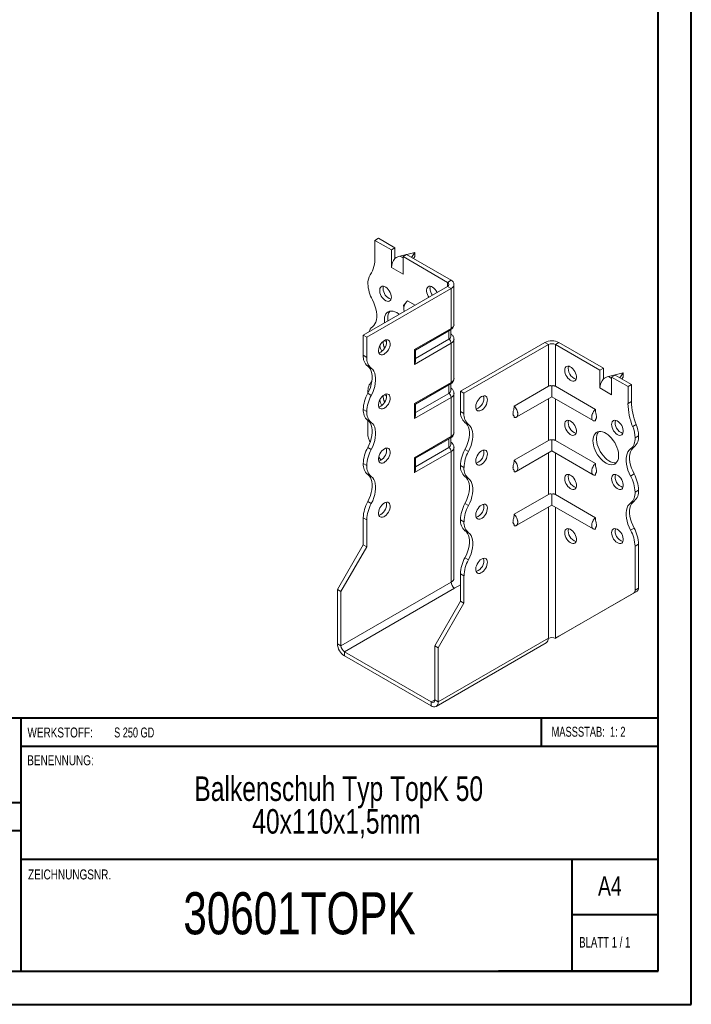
# Model space of a CAD drawing. Header units: millimetres. Extents: x 0 to 210, y 0 to 297.
# Tile 2 of 3: x 109 to 210, y 0 to 149. Entities that reach past the tile are written whole.
import ezdxf

# ---------------------------------------------------------------- set-up
doc = ezdxf.new("R2010")
doc.units = ezdxf.units.MM
doc.styles.add('SLDTEXTSTYLE0', font='TXT', dxfattribs={"width": 0.75})
doc.styles.add('SLDTEXTSTYLE1', font='TXT', dxfattribs={"width": 0.681818})
doc.styles.add('SLDTEXTSTYLE2', font='TXT', dxfattribs={"width": 0.7})
doc.styles.add('SLDTEXTSTYLE3', font='TXT', dxfattribs={"width": 0.6875})

# ---------------------------------------------------------------- blocks, each defined once
blk = doc.blocks.new('SW_NOTE_1')
at = {"color": 0, "linetype": 'Continuous', "lineweight": 0, "char_height": 3.7042, "attachment_point": 2, "style": 'SLDTEXTSTYLE0'}
for s, insert in [('Balkenschuh Typ TopK 50', (29.46, 4.77)), ('40x110x1,5mm', (29.11, -0.16))]:
    blk.add_mtext(s, dxfattribs=dict(at, insert=insert))

msp = doc.modelspace()

# ---------------------------------------------------------------- linework, layer by layer
at = {"color": 7, "linetype": 'Continuous', "lineweight": 40}
for p, q in [((210.08, 0.21), (210.08, 297.21)), ((205.08, 5.21), (205.08, 292.21)), ((205.08, 43.37), (10.11, 43.37)), ((108.91, 43.37), (108.91, 5.12)), ((187.47, 39.12), (187.47, 43.37)), ((205.08, 39.12), (108.91, 39.12)), ((108.91, 30.62), (10.11, 30.62)), ((108.91, 26.37), (10.11, 26.37)), ((108.91, 22.12), (205.08, 22.12)), ((192.08, 5.21), (192.08, 22.21)), ((205.08, 13.71), (192.08, 13.71)), ((10.08, 5.21), (205.08, 5.21)), ((205.08, 5.21), (180.99, 5.21)), ((0.08, 0.21), (210.08, 0.21))]:
    msp.add_line(p, q, dxfattribs=at)
at = {"color": 7, "linetype": 'Continuous', "lineweight": 15}
for p, q in [((162.34, 115.43), (162.87, 115.74)), ((162.34, 115.43), (162.34, 112.87)), ((164.82, 114), (162.34, 115.43)), ((165.35, 114.31), (162.87, 115.74)), ((165.35, 114.31), (164.82, 114)), ((164.82, 111.35), (164.82, 114)), ((165.35, 112.71), (165.35, 114.31)), ((168.35, 113.59), (166.1, 113.06)), ((166.1, 113.06), (166.59, 112.78)), ((166.59, 112.98), (167.12, 113.29)), ((166.59, 110.33), (166.59, 112.98)), ((173.3, 109.1), (166.59, 112.98)), ((173.83, 109.41), (167.12, 113.29)), ((167.84, 112.87), (168.35, 113.59)), ((168.35, 112.98), (168.15, 112.69)), ((168.35, 113.59), (168.35, 112.98)), ((164.82, 111.35), (166.59, 110.33)), ((160.58, 101.14), (173.3, 108.49)), ((173.3, 109.1), (173.83, 109.41)), ((173.3, 109.1), (173.3, 108.49)), ((173.3, 108.49), (173.83, 108.18)), ((174.27, 102.77), (174.27, 108.8)), ((161.11, 100.84), (173.83, 108.18)), ((173.83, 102.16), (173.83, 108.18)), ((168.39, 105.66), (167.26, 106.31)), ((161.11, 100.84), (160.58, 101.14)), ((160.58, 98.1), (160.58, 101.14)), ((168.31, 98.97), (173.83, 102.16)), ((168.45, 98.89), (173.73, 101.93)), ((173.48, 100.53), (173.48, 101.79)), ((173.77, 100.94), (173.77, 101.96)), ((161.11, 97.79), (161.11, 100.84)), ((173.83, 99.92), (168.31, 96.73)), ((173.48, 100.53), (168.45, 97.63)), ((173.83, 94), (173.83, 99.92)), ((174.27, 94.61), (174.27, 100.53)), ((175.25, 92.67), (187.98, 100.02)), ((175.78, 92.37), (188.51, 99.71)), ((188.51, 99.71), (187.98, 100.02)), ((188.51, 99.71), (188.51, 93.43)), ((189.57, 99.71), (190.1, 100.02)), ((189.57, 93.43), (189.57, 99.71)), ((189.57, 99.71), (196.29, 95.84)), ((190.1, 100.02), (196.82, 96.14)), ((160.58, 98.1), (161.11, 97.79)), ((168.31, 96.73), (168.31, 98.97)), ((168.45, 97.22), (168.45, 98.89)), ((161.78, 96.14), (161.25, 96.45)), ((196.82, 96.14), (196.29, 95.84)), ((196.29, 93.18), (196.29, 95.84)), ((196.82, 94.55), (196.82, 96.14)), ((199.82, 95.43), (197.57, 94.89)), ((198.05, 94.81), (198.58, 95.12)), ((198.58, 95.12), (201.06, 93.69)), ((199.31, 94.7), (199.82, 95.43)), ((199.82, 95.43), (199.82, 94.81)), ((168.31, 90.81), (173.83, 94)), ((168.45, 90.72), (173.73, 93.77)), ((173.48, 92.36), (173.48, 93.62)), ((173.77, 92.77), (173.77, 93.8)), ((197.57, 94.89), (198.05, 94.61)), ((198.05, 92.16), (198.05, 94.81)), ((198.05, 94.81), (200.53, 93.39)), ((199.82, 94.81), (199.61, 94.53)), ((200.53, 93.39), (201.06, 93.69)), ((201.06, 93.69), (201.06, 91.13)), ((161.25, 92.37), (161.78, 92.06)), ((161.28, 92.57), (161.28, 92.43)), ((173.48, 92.36), (168.45, 89.46)), ((174.27, 86.44), (174.27, 92.36)), ((175.25, 92.67), (175.78, 92.37)), ((175.25, 89.63), (175.25, 92.67)), ((175.78, 89.32), (175.78, 92.37)), ((188.51, 93.43), (183.33, 90.45)), ((189.04, 91.85), (189.04, 93.49)), ((189.57, 93.43), (195.61, 89.94)), ((196.29, 93.18), (198.05, 92.16)), ((200.53, 93.39), (200.53, 90.82)), ((173.83, 91.75), (168.31, 88.56)), ((168.31, 88.56), (168.31, 90.81)), ((168.45, 89.05), (168.45, 90.72)), ((173.83, 85.83), (173.83, 91.75)), ((183.67, 88.75), (189.04, 91.85)), ((188.51, 91.54), (188.51, 85.27)), ((189.04, 91.85), (195.28, 88.25)), ((189.57, 85.27), (189.57, 91.54)), ((200.53, 90.82), (201.06, 91.13)), ((161.11, 89.63), (160.58, 89.93)), ((160.58, 89.93), (161.11, 89.63)), ((160.58, 89.93), (160.58, 89.93)), ((161.11, 89.63), (161.11, 89.63)), ((175.25, 89.63), (175.78, 89.32)), ((161.78, 87.98), (161.25, 88.28)), ((161.28, 88.26), (161.28, 85.96)), ((176.45, 87.67), (175.92, 87.98)), ((183.33, 88.94), (183.33, 88.72)), ((195.61, 88.43), (195.61, 88.21)), ((201.23, 87.36), (201.77, 87.67)), ((161.62, 85.04), (161.49, 85.27)), ((168.31, 82.64), (173.83, 85.83)), ((168.45, 82.56), (173.73, 85.6)), ((173.48, 84.2), (173.48, 85.46)), ((173.77, 84.61), (173.77, 85.63)), ((188.51, 85.27), (183.33, 82.28)), ((189.04, 83.68), (189.04, 85.32)), ((189.57, 85.27), (195.61, 81.78)), ((201.59, 85.63), (202.12, 85.94)), ((161.25, 84.2), (161.78, 83.89)), ((173.83, 83.59), (168.31, 80.4)), ((173.48, 84.2), (168.45, 81.3)), ((173.83, 63.89), (173.83, 83.59)), ((174.27, 64.5), (174.27, 84.2)), ((175.92, 83.9), (176.45, 83.59)), ((183.67, 80.59), (189.04, 83.68)), ((188.51, 83.38), (188.51, 77.1)), ((189.04, 83.68), (195.28, 80.08)), ((189.57, 77.1), (189.57, 83.38)), ((201.44, 84.28), (200.91, 83.98)), ((161.11, 81.46), (160.58, 81.77)), ((160.58, 81.77), (161.11, 81.46)), ((160.58, 81.77), (160.58, 81.77)), ((163.23, 82.26), (162.92, 82.8)), ((168.31, 80.4), (168.31, 82.64)), ((168.45, 80.89), (168.45, 82.56)), ((161.11, 81.46), (161.11, 81.46)), ((175.78, 81.16), (175.25, 81.46)), ((175.25, 81.46), (175.78, 81.16)), ((175.25, 81.46), (175.25, 81.46)), ((175.78, 81.16), (175.78, 81.16)), ((183.33, 80.77), (183.33, 80.55)), ((195.61, 80.26), (195.61, 80.05)), ((200.91, 79.89), (201.44, 80.2)), ((161.78, 79.81), (161.25, 80.12)), ((176.45, 79.51), (175.92, 79.81)), ((202.12, 77.77), (201.59, 77.46)), ((201.59, 77.46), (202.12, 77.77)), ((201.59, 77.46), (201.59, 77.46)), ((202.12, 77.77), (202.12, 77.77)), ((161.25, 76.04), (161.78, 75.73)), ((188.51, 77.1), (183.33, 74.12)), ((189.04, 75.52), (189.04, 77.16)), ((189.57, 77.1), (195.61, 73.61)), ((201.44, 76.12), (200.91, 75.81)), ((175.92, 75.73), (176.45, 75.42)), ((183.67, 72.42), (189.04, 75.52)), ((188.51, 75.21), (188.51, 55.42)), ((189.04, 75.52), (195.28, 71.92)), ((189.57, 55.42), (189.57, 75.21)), ((161.11, 73.3), (160.58, 73.6)), ((160.58, 69.5), (160.58, 73.6)), ((161.11, 69.2), (161.11, 73.3)), ((175.78, 72.99), (175.25, 73.3)), ((175.25, 73.3), (175.78, 72.99)), ((175.25, 73.3), (175.25, 73.3)), ((175.78, 72.99), (175.78, 72.99)), ((176.45, 71.34), (175.92, 71.65)), ((183.33, 72.61), (183.33, 72.39)), ((195.61, 72.1), (195.61, 71.88)), ((200.91, 71.73), (201.44, 72.04)), ((156.69, 62.77), (160.58, 69.5)), ((157.22, 62.46), (161.11, 69.2)), ((161.11, 69.2), (160.58, 69.5)), ((202.12, 69.6), (201.59, 69.3)), ((201.59, 69.3), (201.59, 62.7)), ((202.12, 69.6), (202.12, 63)), ((175.92, 67.57), (176.45, 67.26)), ((173.83, 63.89), (157.22, 54.29)), ((175.78, 64.83), (175.25, 65.13)), ((175.25, 61.03), (175.25, 65.13)), ((175.78, 60.72), (175.78, 64.83)), ((156.69, 62.77), (157.22, 62.46)), ((156.69, 54.6), (156.69, 62.77)), ((157.22, 54.29), (157.22, 62.46)), ((157.75, 53.37), (174.36, 62.97)), ((174.36, 62.97), (175.25, 63.48)), ((190.1, 55.72), (201.91, 62.54)), ((201.91, 62.54), (201.38, 62.24)), ((201.59, 62.7), (202.12, 63)), ((171.36, 54.29), (175.25, 61.03)), ((175.25, 61.03), (175.78, 60.72)), ((189.57, 55.42), (201.38, 62.24)), ((171.89, 53.99), (175.78, 60.72)), ((171.89, 45.82), (188.51, 55.42)), ((188.51, 55.42), (188.51, 55.42)), ((189.57, 55.42), (190.1, 55.72)), ((156.69, 54.6), (157.22, 54.29)), ((171.36, 54.29), (171.89, 53.99)), ((171.36, 46.13), (171.36, 54.29)), ((171.58, 45.14), (188.2, 54.73)), ((171.89, 45.82), (171.89, 53.99)), ((170.83, 45.82), (157.75, 53.37)), ((157.75, 53.37), (157.75, 52.76)), ((170.83, 45.21), (157.75, 52.76)), ((171.36, 46.13), (170.83, 45.82)), ((171.36, 46.13), (171.89, 45.82)), ((170.83, 45.82), (170.83, 45.21))]:
    msp.add_line(p, q, dxfattribs=at)
at = {"color": 7, "linetype": 'Continuous', "lineweight": 15, "flags": 128}
for points in [[(164.82, 106.86), (164.8, 107.09), (164.74, 107.33), (164.64, 107.58), (164.51, 107.81), (164.35, 108.03), (164.17, 108.21), (163.98, 108.36), (163.79, 108.46), (163.61, 108.5), (163.44, 108.5), (163.29, 108.44), (163.18, 108.33), (163.1, 108.18), (163.06, 107.98), (163.06, 107.76), (163.1, 107.52), (163.18, 107.28), (163.29, 107.03), (163.44, 106.81), (163.61, 106.61), (163.79, 106.44), (163.98, 106.32), (164.17, 106.25), (164.35, 106.23), (164.51, 106.26), (164.64, 106.34), (164.74, 106.47), (164.8, 106.65), (164.82, 106.86)], [(163.63, 108.5), (163.6, 108.39), (163.58, 108.18)], [(171.71, 107.57), (171.71, 107.58), (171.58, 107.81), (171.42, 108.03), (171.24, 108.21), (171.05, 108.36), (170.86, 108.46), (170.68, 108.5), (170.51, 108.5), (170.36, 108.44), (170.25, 108.33), (170.17, 108.18), (170.13, 107.98), (170.13, 107.76), (170.17, 107.52), (170.25, 107.28), (170.36, 107.04), (170.48, 106.86)], [(170.71, 108.5), (170.67, 108.39), (170.65, 108.18)], [(161.96, 102.38), (162.18, 102.58), (162.35, 102.83), (162.49, 103.12), (162.58, 103.46), (162.63, 103.83), (162.63, 104.24), (162.58, 104.67), (162.49, 105.12), (162.35, 105.57), (162.18, 106.02), (161.96, 106.47)], [(166.03, 104.29), (165.92, 104.37), (165.63, 104.55), (165.35, 104.67), (165.07, 104.75), (164.81, 104.77), (164.57, 104.74), (164.35, 104.66), (164.16, 104.52), (164.01, 104.34), (163.89, 104.11), (163.8, 103.85), (163.76, 103.55), (163.76, 103.22), (163.79, 102.99)], [(164.29, 103.69), (164.31, 103.35), (164.32, 103.3)], [(163.76, 100.33), (163.57, 100.19), (163.39, 100.02), (163.22, 99.81), (163.08, 99.58), (162.98, 99.33), (162.91, 99.09), (162.88, 98.85), (162.89, 98.64), (162.94, 98.45), (163.03, 98.31), (163.15, 98.21), (163.3, 98.17), (163.48, 98.17), (163.66, 98.23), (163.85, 98.35), (164.04, 98.5), (164.21, 98.69), (164.37, 98.91), (164.49, 99.15), (164.58, 99.4), (164.63, 99.64), (164.64, 99.87), (164.61, 100.07), (164.54, 100.23), (164.43, 100.35), (164.29, 100.43), (164.13, 100.45), (163.95, 100.41), (163.76, 100.33)], [(163.23, 98.59), (163.04, 98.5), (162.93, 98.48)], [(168.31, 98.97), (168.36, 98.94), (168.41, 98.91), (168.44, 98.9), (168.45, 98.89), (168.45, 98.89)], [(161.25, 96.45), (161.47, 96.25), (161.65, 96.01), (161.78, 95.71), (161.87, 95.37), (161.92, 95), (161.92, 94.59), (161.87, 94.16), (161.78, 93.72), (161.65, 93.26), (161.47, 92.81), (161.25, 92.37)], [(161.78, 92.06), (162, 92.5), (162.18, 92.96), (162.31, 93.41), (162.4, 93.86), (162.45, 94.28), (162.45, 94.69), (162.4, 95.07), (162.31, 95.41), (162.18, 95.7), (162, 95.95), (161.78, 96.14)], [(190.98, 95.83), (191, 96.04), (191.06, 96.22), (191.16, 96.35), (191.29, 96.43), (191.45, 96.47), (191.63, 96.44), (191.82, 96.37), (192.01, 96.25), (192.19, 96.08), (192.36, 95.88), (192.51, 95.66), (192.62, 95.41), (192.7, 95.17), (192.74, 94.93), (192.74, 94.71), (192.7, 94.52), (192.62, 94.36), (192.51, 94.25), (192.36, 94.19), (192.19, 94.19), (192.01, 94.23), (191.82, 94.33), (191.63, 94.48), (191.45, 94.66), (191.29, 94.88), (191.16, 95.11), (191.06, 95.36), (191, 95.6), (190.98, 95.83)], [(163.76, 92.16), (163.57, 92.03), (163.39, 91.85), (163.22, 91.64), (163.08, 91.41), (162.98, 91.17), (162.91, 90.92), (162.88, 90.69), (162.89, 90.47), (162.94, 90.29), (163.03, 90.14), (163.15, 90.05), (163.3, 90), (163.48, 90.01), (163.66, 90.07), (163.85, 90.18), (164.04, 90.33), (164.21, 90.53), (164.37, 90.75), (164.49, 90.99), (164.58, 91.24), (164.63, 91.48), (164.64, 91.7), (164.61, 91.9), (164.54, 92.07), (164.43, 92.19), (164.29, 92.26), (164.13, 92.28), (163.95, 92.25), (163.76, 92.16)], [(178.43, 91.86), (178.24, 91.72), (178.06, 91.55), (177.9, 91.34), (177.76, 91.11), (177.65, 90.86), (177.58, 90.62), (177.55, 90.38), (177.56, 90.17), (177.61, 89.98), (177.7, 89.84), (177.82, 89.74), (177.97, 89.7), (178.15, 89.7), (178.34, 89.76), (178.53, 89.87), (178.71, 90.03), (178.89, 90.22), (179.04, 90.44), (179.16, 90.68), (179.25, 90.93), (179.3, 91.17), (179.31, 91.4), (179.28, 91.6), (179.21, 91.76), (179.1, 91.88), (178.97, 91.96), (178.8, 91.98), (178.62, 91.94), (178.43, 91.86)], [(163.23, 90.42), (163.04, 90.34), (162.93, 90.31)], [(161.25, 88.28), (161.47, 88.09), (161.65, 87.84), (161.78, 87.55), (161.87, 87.21), (161.92, 86.83), (161.92, 86.43), (161.87, 86), (161.78, 85.55), (161.65, 85.1), (161.47, 84.65), (161.25, 84.2)], [(161.78, 83.89), (162, 84.34), (162.18, 84.79), (162.31, 85.25), (162.4, 85.69), (162.45, 86.12), (162.45, 86.53), (162.4, 86.9), (162.31, 87.24), (162.18, 87.54), (162, 87.78), (161.78, 87.98)], [(175.92, 83.9), (176.14, 84.34), (176.32, 84.79), (176.45, 85.25), (176.55, 85.69), (176.59, 86.12), (176.59, 86.53), (176.55, 86.9), (176.45, 87.24), (176.32, 87.54), (176.14, 87.78), (175.92, 87.98)], [(176.45, 83.59), (176.67, 84.03), (176.85, 84.49), (176.98, 84.94), (177.08, 85.39), (177.12, 85.81), (177.12, 86.22), (177.08, 86.6), (176.98, 86.93), (176.85, 87.23), (176.67, 87.48), (176.45, 87.67)], [(190.98, 87.67), (191, 87.88), (191.06, 88.05), (191.16, 88.18), (191.29, 88.27), (191.45, 88.3), (191.63, 88.28), (191.82, 88.21), (192.01, 88.08), (192.19, 87.92), (192.36, 87.72), (192.51, 87.49), (192.62, 87.25), (192.7, 87), (192.74, 86.76), (192.74, 86.54), (192.7, 86.35), (192.62, 86.2), (192.51, 86.09), (192.36, 86.03), (192.19, 86.02), (192.01, 86.07), (191.82, 86.17), (191.63, 86.31), (191.45, 86.5), (191.29, 86.71), (191.16, 86.95), (191.06, 87.19), (191, 87.44), (190.98, 87.67)], [(198.05, 87.67), (198.07, 87.88), (198.13, 88.05), (198.23, 88.18), (198.36, 88.27), (198.52, 88.3), (198.7, 88.28), (198.89, 88.21), (199.08, 88.08), (199.26, 87.92), (199.43, 87.72), (199.58, 87.49), (199.69, 87.25), (199.77, 87), (199.82, 86.76), (199.82, 86.54), (199.77, 86.35), (199.69, 86.2), (199.58, 86.09), (199.43, 86.03), (199.26, 86.02), (199.08, 86.07), (198.89, 86.17), (198.7, 86.31), (198.52, 86.5), (198.36, 86.71), (198.23, 86.95), (198.13, 87.19), (198.07, 87.44), (198.05, 87.67)], [(195.22, 85.22), (195.25, 85.54), (195.31, 85.82), (195.41, 86.07), (195.55, 86.27), (195.72, 86.43), (195.93, 86.54), (196.16, 86.6), (196.41, 86.6), (196.68, 86.55), (196.96, 86.45), (197.24, 86.3), (197.52, 86.1), (197.8, 85.86), (198.06, 85.58), (198.3, 85.27), (198.52, 84.94), (198.71, 84.58), (198.86, 84.22), (198.99, 83.85), (199.07, 83.49), (199.11, 83.14), (199.11, 82.81), (199.07, 82.51), (198.99, 82.25), (198.86, 82.02), (198.71, 81.84), (198.52, 81.7), (198.3, 81.62), (198.06, 81.59), (197.8, 81.61), (197.52, 81.69), (197.24, 81.81), (196.96, 81.99), (196.68, 82.21), (196.41, 82.47), (196.16, 82.77), (195.93, 83.09), (195.72, 83.44), (195.55, 83.8), (195.41, 84.16), (195.31, 84.53), (195.25, 84.88), (195.22, 85.22)], [(196.09, 86.59), (196, 86.48), (195.88, 86.25), (195.8, 85.99), (195.76, 85.69), (195.76, 85.36), (195.8, 85.01), (195.88, 84.65), (196, 84.28), (196.16, 83.92), (196.35, 83.57), (196.57, 83.23), (196.81, 82.92), (197.07, 82.64), (197.35, 82.4), (197.63, 82.2), (197.91, 82.05), (198.19, 81.95), (198.46, 81.9), (198.71, 81.9), (198.78, 81.91)], [(163.76, 83.99), (163.57, 83.86), (163.39, 83.69), (163.22, 83.48), (163.08, 83.25), (162.98, 83), (162.91, 82.76), (162.88, 82.52), (162.89, 82.31), (162.94, 82.12), (163.03, 81.98), (163.15, 81.88), (163.3, 81.84), (163.48, 81.84), (163.66, 81.9), (163.85, 82.01), (164.04, 82.17), (164.21, 82.36), (164.37, 82.58), (164.49, 82.82), (164.58, 83.07), (164.63, 83.31), (164.64, 83.54), (164.61, 83.74), (164.54, 83.9), (164.43, 84.02), (164.29, 84.1), (164.13, 84.11), (163.95, 84.08), (163.76, 83.99)], [(178.43, 83.69), (178.24, 83.56), (178.06, 83.38), (177.9, 83.17), (177.76, 82.94), (177.65, 82.7), (177.58, 82.45), (177.55, 82.21), (177.56, 82), (177.61, 81.82), (177.7, 81.67), (177.82, 81.58), (177.97, 81.53), (178.15, 81.54), (178.34, 81.6), (178.53, 81.71), (178.71, 81.86), (178.89, 82.06), (179.04, 82.28), (179.16, 82.52), (179.25, 82.77), (179.3, 83.01), (179.31, 83.23), (179.28, 83.43), (179.21, 83.6), (179.1, 83.72), (178.97, 83.79), (178.8, 83.81), (178.62, 83.78), (178.43, 83.69)], [(200.91, 79.89), (200.7, 80.34), (200.52, 80.79), (200.38, 81.25), (200.29, 81.69), (200.24, 82.12), (200.24, 82.53), (200.29, 82.9), (200.38, 83.24), (200.52, 83.54), (200.7, 83.78), (200.91, 83.98)], [(201.44, 84.28), (201.23, 84.09), (201.05, 83.84), (200.91, 83.55), (200.82, 83.21), (200.77, 82.83), (200.77, 82.43), (200.82, 82), (200.91, 81.55), (201.05, 81.1), (201.23, 80.65), (201.44, 80.2)], [(163.23, 82.26), (163.04, 82.17), (162.93, 82.15)], [(161.25, 80.12), (161.47, 79.92), (161.65, 79.68), (161.78, 79.38), (161.87, 79.04), (161.92, 78.67), (161.92, 78.26), (161.87, 77.83), (161.78, 77.39), (161.65, 76.93), (161.47, 76.48), (161.25, 76.04)], [(161.78, 75.73), (162, 76.17), (162.18, 76.63), (162.31, 77.08), (162.4, 77.53), (162.45, 77.95), (162.45, 78.36), (162.4, 78.74), (162.31, 79.07), (162.18, 79.37), (162, 79.62), (161.78, 79.81)], [(175.92, 75.73), (176.14, 76.18), (176.32, 76.63), (176.45, 77.08), (176.55, 77.53), (176.59, 77.96), (176.59, 78.36), (176.55, 78.74), (176.45, 79.08), (176.32, 79.37), (176.14, 79.62), (175.92, 79.81)], [(176.45, 75.42), (176.67, 75.87), (176.85, 76.32), (176.98, 76.78), (177.08, 77.22), (177.12, 77.65), (177.12, 78.06), (177.08, 78.43), (176.98, 78.77), (176.85, 79.07), (176.67, 79.31), (176.45, 79.51)], [(190.98, 79.5), (191, 79.71), (191.06, 79.89), (191.16, 80.02), (191.29, 80.1), (191.45, 80.13), (191.63, 80.11), (191.82, 80.04), (192.01, 79.92), (192.19, 79.75), (192.36, 79.55), (192.51, 79.33), (192.62, 79.08), (192.7, 78.84), (192.74, 78.6), (192.74, 78.38), (192.7, 78.18), (192.62, 78.03), (192.51, 77.92), (192.36, 77.86), (192.19, 77.86), (192.01, 77.9), (191.82, 78), (191.63, 78.15), (191.45, 78.33), (191.29, 78.55), (191.16, 78.78), (191.06, 79.03), (191, 79.27), (190.98, 79.5)], [(198.05, 79.5), (198.07, 79.71), (198.13, 79.89), (198.23, 80.02), (198.36, 80.1), (198.52, 80.14), (198.7, 80.11), (198.89, 80.04), (199.08, 79.92), (199.26, 79.75), (199.43, 79.55), (199.58, 79.33), (199.69, 79.08), (199.77, 78.84), (199.82, 78.6), (199.82, 78.38), (199.77, 78.19), (199.69, 78.03), (199.58, 77.92), (199.43, 77.86), (199.26, 77.86), (199.08, 77.9), (198.89, 78), (198.7, 78.15), (198.52, 78.33), (198.36, 78.55), (198.23, 78.78), (198.13, 79.03), (198.07, 79.27), (198.05, 79.5)], [(163.76, 75.83), (163.57, 75.7), (163.39, 75.52), (163.22, 75.31), (163.08, 75.08), (162.98, 74.84), (162.91, 74.59), (162.88, 74.35), (162.89, 74.14), (162.94, 73.96), (163.03, 73.81), (163.15, 73.72), (163.3, 73.67), (163.48, 73.68), (163.66, 73.74), (163.85, 73.85), (164.04, 74), (164.21, 74.2), (164.37, 74.42), (164.49, 74.66), (164.58, 74.9), (164.63, 75.15), (164.64, 75.37), (164.61, 75.57), (164.54, 75.74), (164.43, 75.86), (164.29, 75.93), (164.13, 75.95), (163.95, 75.91), (163.76, 75.83)], [(200.91, 71.73), (200.7, 72.17), (200.52, 72.63), (200.38, 73.08), (200.29, 73.53), (200.24, 73.95), (200.24, 74.36), (200.29, 74.74), (200.38, 75.07), (200.52, 75.37), (200.7, 75.62), (200.91, 75.81)], [(201.44, 76.12), (201.23, 75.92), (201.05, 75.68), (200.91, 75.38), (200.82, 75.04), (200.77, 74.67), (200.77, 74.26), (200.82, 73.83), (200.91, 73.39), (201.05, 72.93), (201.23, 72.48), (201.44, 72.04)], [(178.43, 75.52), (178.24, 75.39), (178.06, 75.22), (177.9, 75.01), (177.76, 74.78), (177.65, 74.53), (177.58, 74.29), (177.55, 74.05), (177.56, 73.84), (177.61, 73.65), (177.7, 73.51), (177.82, 73.41), (177.97, 73.37), (178.15, 73.37), (178.34, 73.43), (178.53, 73.54), (178.71, 73.7), (178.89, 73.89), (179.04, 74.11), (179.16, 74.35), (179.25, 74.6), (179.3, 74.84), (179.31, 75.07), (179.28, 75.27), (179.21, 75.43), (179.1, 75.55), (178.97, 75.63), (178.8, 75.64), (178.62, 75.61), (178.43, 75.52)], [(163.23, 74.09), (163.04, 74.01), (162.93, 73.98)], [(175.92, 67.57), (176.14, 68.01), (176.32, 68.46), (176.45, 68.92), (176.55, 69.36), (176.59, 69.79), (176.59, 70.2), (176.55, 70.57), (176.45, 70.91), (176.32, 71.21), (176.14, 71.45), (175.92, 71.65)], [(176.45, 67.26), (176.67, 67.7), (176.85, 68.16), (176.98, 68.61), (177.08, 69.05), (177.12, 69.48), (177.12, 69.89), (177.08, 70.27), (176.98, 70.6), (176.85, 70.9), (176.67, 71.15), (176.45, 71.34)], [(190.98, 71.34), (191, 71.55), (191.06, 71.72), (191.16, 71.85), (191.29, 71.94), (191.45, 71.97), (191.63, 71.95), (191.82, 71.88), (192.01, 71.75), (192.19, 71.59), (192.36, 71.39), (192.51, 71.16), (192.62, 70.92), (192.7, 70.67), (192.74, 70.43), (192.74, 70.21), (192.7, 70.02), (192.62, 69.87), (192.51, 69.76), (192.36, 69.7), (192.19, 69.69), (192.01, 69.74), (191.82, 69.84), (191.63, 69.98), (191.45, 70.17), (191.29, 70.38), (191.16, 70.62), (191.06, 70.86), (191, 71.11), (190.98, 71.34)], [(198.05, 71.34), (198.07, 71.55), (198.13, 71.72), (198.23, 71.85), (198.36, 71.94), (198.52, 71.97), (198.7, 71.95), (198.89, 71.88), (199.08, 71.75), (199.26, 71.59), (199.43, 71.39), (199.58, 71.16), (199.69, 70.92), (199.77, 70.67), (199.82, 70.43), (199.82, 70.21), (199.77, 70.02), (199.69, 69.87), (199.58, 69.76), (199.43, 69.7), (199.26, 69.69), (199.08, 69.74), (198.89, 69.84), (198.7, 69.98), (198.52, 70.17), (198.36, 70.38), (198.23, 70.62), (198.13, 70.86), (198.07, 71.11), (198.05, 71.34)], [(178.43, 67.36), (178.24, 67.23), (178.06, 67.05), (177.9, 66.84), (177.76, 66.61), (177.65, 66.37), (177.58, 66.12), (177.55, 65.88), (177.56, 65.67), (177.61, 65.49), (177.7, 65.34), (177.82, 65.25), (177.97, 65.2), (178.15, 65.21), (178.34, 65.27), (178.53, 65.38), (178.71, 65.53), (178.89, 65.73), (179.04, 65.95), (179.16, 66.19), (179.25, 66.43), (179.3, 66.68), (179.31, 66.9), (179.28, 67.1), (179.21, 67.27), (179.1, 67.39), (178.97, 67.46), (178.8, 67.48), (178.62, 67.44), (178.43, 67.36)]]:
    msp.add_lwpolyline(points, dxfattribs=at)
at = {"color": 7, "linetype": 'Continuous', "lineweight": 15}
for centre, radius, start, end in [((157.74, 112.68), 4.61, 327.7485, 2.3387), ((167.12, 111.24), 2.3, 140.2279, 177.3607), ((163.58, 108.99), 2.3, 147.7416, 182.2983), ((166.59, 109.06), 5.31, 181.7823, 209.2631), ((173.19, 108.8), 0.327, 290.7834, 69.2166), ((173.6, 108.8), 0.655, 290.7834, 69.2166), ((165.32, 108.19), 1.74, 180.1674, 251.3962), ((172.56, 108.27), 1.91, 182.6434, 215.5534), ((165.85, 103.79), 1.57, 141.9151, 183.5107), ((173.52, 102.85), 0.754, 294.3747, 354.3052), ((162.9, 101.15), 1.55, 127.2348, 161.8283), ((173.59, 102.13), 0.246, 305.0133, 6.2988), ((165.02, 99.84), 1.98, 188.7517, 214.7877), ((162.34, 100.1), 1.75, 300.5157, 11.0532), ((165.22, 100.02), 1.63, 173.0596, 210.5835), ((163.38, 99.24), 1.12, 49.6079, 71.8359), ((173.27, 100.99), 0.503, 294.3747, 354.3052), ((173.07, 99.88), 0.768, 2.6055, 57.3945), ((173.52, 100.6), 0.756, 294.4015, 353.9975), ((189.04, 97.97), 2.31, 62.6097, 117.3903), ((189.04, 98.69), 1.15, 62.6097, 117.3903), ((162.53, 97.94), 1.96, 175.1643, 229.312), ((163.06, 97.63), 1.96, 175.1643, 229.312), ((193.2, 96.1), 1.68, 167.5041, 252.4905), ((163.29, 92.72), 2.01, 134.7217, 184.4767), ((173.59, 93.97), 0.246, 305.0133, 6.2988), ((173.52, 94.68), 0.754, 294.3747, 354.3052), ((198.59, 93.08), 2.3, 140.2279, 177.3607), ((165.89, 89.77), 5.31, 150.7369, 178.2177), ((162.34, 91.94), 1.75, 300.5157, 11.0532), ((163.38, 91.08), 1.12, 49.6079, 71.8359), ((173.27, 92.82), 0.503, 294.3747, 354.3052), ((173.07, 91.72), 0.768, 2.6055, 57.3945), ((173.52, 92.44), 0.756, 294.4015, 353.9975), ((166.42, 89.46), 5.31, 150.7369, 178.2177), ((165.02, 91.67), 1.98, 188.7517, 214.7877), ((165.22, 91.86), 1.63, 173.0596, 210.5835), ((177.1, 91.61), 1.68, 287.5094, 12.4959), ((210.28, 91.01), 9.76, 181.104, 201.9744), ((210.81, 91.32), 9.76, 181.104, 201.9744), ((162.53, 89.77), 1.96, 175.1625, 229.3233), ((163.06, 89.46), 1.96, 175.1625, 229.3233), ((177.2, 89.47), 1.96, 175.1643, 229.312), ((177.73, 89.16), 1.96, 175.1643, 229.312), ((193.2, 87.93), 1.68, 167.5041, 252.4905), ((200.27, 87.93), 1.68, 167.5041, 252.4905), ((197.24, 85.84), 4.88, 1.1352, 21.9715), ((173.52, 86.52), 0.754, 294.3747, 354.3052), ((196.71, 85.53), 4.88, 1.1352, 21.9715), ((162.73, 86.01), 1.44, 181.9565, 211.1437), ((173.59, 85.8), 0.246, 305.0133, 6.2988), ((199.64, 85.46), 1.96, 310.688, 4.8357), ((200.17, 85.77), 1.96, 310.688, 4.8357), ((165.89, 81.6), 5.31, 150.7369, 178.2177), ((166.42, 81.3), 5.31, 150.7369, 178.2177), ((162.34, 83.77), 1.75, 300.5157, 11.0532), ((173.27, 84.66), 0.503, 294.3747, 354.3052), ((173.07, 83.55), 0.768, 2.6055, 57.3945), ((173.52, 84.27), 0.756, 294.4015, 353.9975), ((180.56, 81.3), 5.31, 150.7369, 178.2177), ((181.09, 80.99), 5.31, 150.7369, 178.2177), ((177.1, 83.44), 1.68, 287.5094, 12.4959), ((162.53, 81.6), 1.96, 175.1625, 229.3233), ((163.06, 81.3), 1.96, 175.1625, 229.3233), ((177.2, 81.3), 1.96, 175.1625, 229.3233), ((177.73, 80.99), 1.96, 175.1625, 229.3233), ((196.81, 77.61), 5.31, 1.7827, 29.2674), ((193.2, 79.76), 1.68, 167.5041, 252.4905), ((200.27, 79.77), 1.68, 167.5041, 252.4905), ((196.28, 77.3), 5.31, 1.7827, 29.2674), ((199.64, 77.3), 1.96, 310.688, 4.8357), ((200.17, 77.6), 1.96, 310.688, 4.8357), ((165.89, 73.44), 5.31, 150.7369, 178.2177), ((162.34, 75.61), 1.75, 300.5157, 11.0532), ((166.42, 73.13), 5.31, 150.7369, 178.2177), ((180.56, 73.13), 5.31, 150.7369, 178.2177), ((181.09, 72.83), 5.31, 150.7369, 178.2177), ((177.1, 75.27), 1.68, 287.5094, 12.4959), ((177.2, 73.13), 1.96, 175.1625, 229.3233), ((177.73, 72.83), 1.96, 175.1625, 229.3233), ((193.2, 71.6), 1.68, 167.5041, 252.4905), ((200.27, 71.6), 1.68, 167.5041, 252.4905), ((196.28, 69.13), 5.31, 1.7823, 29.2631), ((196.81, 69.44), 5.31, 1.7823, 29.2631), ((180.56, 64.97), 5.31, 150.7369, 178.2177), ((181.09, 64.66), 5.31, 150.7369, 178.2177), ((177.1, 67.11), 1.68, 287.5094, 12.4959), ((173.52, 64.57), 0.754, 294.3747, 354.3052), ((174.99, 63.94), 1.15, 182.6055, 237.3945), ((201.09, 62.65), 0.503, 305.698, 5.6204), ((201.62, 62.95), 0.503, 305.698, 5.6204), ((187.77, 55.33), 0.739, 305.0133, 6.2988), ((189.04, 54.39), 1.15, 62.6097, 117.3903), ((158.99, 54.7), 2.31, 182.6055, 237.3945), ((158.37, 54.35), 1.15, 182.6055, 237.3945), ((171.04, 46.08), 0.328, 230.7967, 9.214), ((171.24, 45.72), 0.655, 230.7967, 9.214)]:
    msp.add_arc(centre, radius, start, end, dxfattribs=at)
for centre, major_axis, ratio, start_param, end_param in [((166.1, 111.83), (1.39, 0.8), 0.717477, 1.181016, 1.704614), ((167.95, 96.93), (0.354, 0.612), 0.577335, 4.71243, 5.497828), ((197.57, 93.67), (1.39, 0.8), 0.717477, 1.181016, 1.704614), ((167.95, 91.01), (0.5, -0.289), 0.00007, 0.000041, 0.785439), ((167.95, 88.76), (0.354, 0.612), 0.577335, 4.71243, 5.497828), ((167.95, 82.84), (0.5, -0.289), 0.00007, 0.000041, 0.785439), ((167.95, 80.6), (0.354, 0.612), 0.577335, 4.71243, 5.497828)]:
    msp.add_ellipse(centre, major_axis=major_axis, ratio=ratio, start_param=start_param, end_param=end_param, dxfattribs=at)
for points, knots in [([(167.11, 106.17), (167.07, 106.12), (166.98, 106.01), (166.84, 105.89), (166.74, 105.76), (166.69, 105.68), (166.67, 105.63), (166.66, 105.59), (166.65, 105.56), (166.65, 105.53), (166.65, 105.5), (166.66, 105.48), (166.66, 105.46), (166.67, 105.46), (166.67, 105.46)], [0, 0, 0, 0, 0.188459, 0.442396, 0.654057, 0.739658, 0.773076, 0.801841, 0.828617, 0.856601, 0.888626, 0.925867, 0.96442, 1, 1, 1, 1]), ([(167.26, 106.31), (167.2, 106.26), (167.06, 106.12), (166.88, 105.84), (166.74, 105.5), (166.68, 105.16), (166.7, 104.89), (166.78, 104.78), (166.81, 104.74)], [0, 0, 0, 0, 0.125702, 0.310729, 0.495762, 0.680796, 0.865829, 1, 1, 1, 1]), ([(173.73, 101.93), (173.77, 101.96), (173.88, 102.03), (174.03, 102.16), (174.16, 102.33), (174.24, 102.52), (174.28, 102.67), (174.27, 102.75), (174.27, 102.77)], [0, 0, 0, 0, 0.139302, 0.355752, 0.559931, 0.755304, 0.946334, 1, 1, 1, 1]), ([(174.27, 100.52), (174.27, 100.58), (174.27, 100.7), (174.21, 100.88), (174.1, 101.05), (173.96, 101.21), (173.84, 101.3), (173.77, 101.34)], [0, 0, 0, 0, 0.155956, 0.360943, 0.564931, 0.775288, 1, 1, 1, 1]), ([(173.73, 93.77), (173.77, 93.79), (173.88, 93.86), (174.03, 93.99), (174.16, 94.16), (174.24, 94.35), (174.28, 94.5), (174.27, 94.59), (174.27, 94.6)], [0, 0, 0, 0, 0.139302, 0.355752, 0.559931, 0.755304, 0.946334, 1, 1, 1, 1]), ([(174.27, 92.36), (174.27, 92.41), (174.27, 92.53), (174.21, 92.71), (174.1, 92.89), (173.96, 93.05), (173.84, 93.13), (173.77, 93.18)], [0, 0, 0, 0, 0.1559556, 0.3609426, 0.5649313, 0.775288, 1, 1, 1, 1]), ([(189.04, 93.49), (188.99, 93.5), (188.94, 93.51), (188.85, 93.52), (188.8, 93.52), (188.66, 93.5), (188.58, 93.47), (188.51, 93.43)], [0, 0, 0, 0, 0.25, 0.25, 0.5, 0.5, 1, 1, 1, 1]), ([(189.57, 93.43), (189.53, 93.45), (189.49, 93.47), (189.41, 93.5), (189.37, 93.51), (189.27, 93.52), (189.23, 93.52), (189.13, 93.51), (189.08, 93.5), (189.04, 93.49)], [0, 0, 0, 0, 0.25, 0.25, 0.5, 0.5, 0.75, 0.75, 1, 1, 1, 1]), ([(183.33, 90.24), (183.32, 90.13), (183.3, 89.93), (183.23, 89.69), (183.19, 89.51), (183.17, 89.36), (183.17, 89.22), (183.19, 89.14), (183.23, 89.06), (183.3, 88.99), (183.32, 88.95), (183.33, 88.92)], [0, 0, 0, 0, 0.183861, 0.312881, 0.388065, 0.468816, 0.561108, 0.614338, 0.675587, 0.826, 1, 1, 1, 1]), ([(183.33, 88.72), (183.37, 88.71), (183.41, 88.7), (183.49, 88.7), (183.53, 88.7), (183.6, 88.72), (183.63, 88.73), (183.69, 88.76), (183.72, 88.78), (183.77, 88.83), (183.79, 88.86), (183.83, 88.92), (183.85, 88.96), (183.87, 89.03), (183.88, 89.07), (183.9, 89.16), (183.9, 89.21), (183.9, 89.3), (183.9, 89.35), (183.88, 89.46), (183.87, 89.51), (183.83, 89.67), (183.79, 89.78), (183.69, 89.99), (183.63, 90.1), (183.53, 90.24), (183.49, 90.28), (183.41, 90.37), (183.37, 90.41), (183.33, 90.45)], [0, 0, 0, 0, 0.0625, 0.0625, 0.125, 0.125, 0.1875, 0.1875, 0.25, 0.25, 0.3125, 0.3125, 0.375, 0.375, 0.4375, 0.4375, 0.5, 0.5, 0.5625, 0.5625, 0.625, 0.625, 0.75, 0.75, 0.875, 0.875, 0.9375, 0.9375, 1, 1, 1, 1]), ([(195.61, 89.94), (195.57, 89.91), (195.53, 89.87), (195.46, 89.78), (195.42, 89.74), (195.35, 89.64), (195.32, 89.59), (195.26, 89.49), (195.23, 89.44), (195.18, 89.33), (195.16, 89.28), (195.12, 89.17), (195.1, 89.11), (195.07, 89.01), (195.06, 88.95), (195.05, 88.85), (195.05, 88.8), (195.05, 88.66), (195.06, 88.57), (195.11, 88.41), (195.15, 88.35), (195.26, 88.25), (195.32, 88.22), (195.42, 88.2), (195.46, 88.2), (195.53, 88.2), (195.57, 88.2), (195.61, 88.21)], [0, 0, 0, 0, 0.0625, 0.0625, 0.125, 0.125, 0.1875, 0.1875, 0.25, 0.25, 0.3125, 0.3125, 0.375, 0.375, 0.4375, 0.4375, 0.5, 0.5, 0.625, 0.625, 0.75, 0.75, 0.875, 0.875, 0.9375, 0.9375, 1, 1, 1, 1]), ([(195.62, 88.42), (195.62, 88.42), (195.63, 88.42), (195.68, 88.48), (195.74, 88.59), (195.78, 88.71), (195.78, 88.89), (195.74, 89.11), (195.65, 89.39), (195.63, 89.62), (195.61, 89.74)], [0, 0, 0, 0, 0.0827188, 0.2051314, 0.3293384, 0.4347801, 0.5265606, 0.6365232, 0.8016853, 1, 1, 1, 1]), ([(173.73, 85.6), (173.77, 85.63), (173.88, 85.7), (174.03, 85.83), (174.16, 86), (174.24, 86.18), (174.28, 86.34), (174.27, 86.42), (174.27, 86.44)], [0, 0, 0, 0, 0.139302, 0.355752, 0.559931, 0.755304, 0.946334, 1, 1, 1, 1]), ([(174.27, 84.19), (174.27, 84.25), (174.27, 84.37), (174.21, 84.55), (174.1, 84.72), (173.96, 84.88), (173.84, 84.97), (173.77, 85.01)], [0, 0, 0, 0, 0.155956, 0.360943, 0.564931, 0.775288, 1, 1, 1, 1]), ([(189.04, 85.32), (188.99, 85.34), (188.94, 85.35), (188.85, 85.35), (188.8, 85.35), (188.66, 85.34), (188.58, 85.31), (188.51, 85.27)], [0, 0, 0, 0, 0.25, 0.25, 0.5, 0.5, 1, 1, 1, 1]), ([(189.57, 85.27), (189.53, 85.29), (189.49, 85.31), (189.41, 85.33), (189.37, 85.34), (189.27, 85.35), (189.23, 85.35), (189.13, 85.35), (189.08, 85.34), (189.04, 85.32)], [0, 0, 0, 0, 0.25, 0.25, 0.5, 0.5, 0.75, 0.75, 1, 1, 1, 1]), ([(183.33, 82.08), (183.32, 81.96), (183.3, 81.76), (183.23, 81.52), (183.19, 81.34), (183.17, 81.19), (183.17, 81.06), (183.19, 80.97), (183.23, 80.89), (183.3, 80.83), (183.32, 80.78), (183.33, 80.76)], [0, 0, 0, 0, 0.183861, 0.312881, 0.388065, 0.468816, 0.561108, 0.614338, 0.675587, 0.826, 1, 1, 1, 1]), ([(183.33, 80.55), (183.37, 80.54), (183.41, 80.54), (183.49, 80.53), (183.53, 80.54), (183.6, 80.55), (183.63, 80.56), (183.69, 80.6), (183.72, 80.62), (183.77, 80.66), (183.79, 80.69), (183.83, 80.76), (183.85, 80.79), (183.87, 80.87), (183.88, 80.91), (183.9, 81), (183.9, 81.04), (183.9, 81.14), (183.9, 81.19), (183.88, 81.29), (183.87, 81.35), (183.83, 81.51), (183.79, 81.62), (183.69, 81.83), (183.63, 81.93), (183.53, 82.07), (183.49, 82.12), (183.41, 82.2), (183.37, 82.24), (183.33, 82.28)], [0, 0, 0, 0, 0.0625, 0.0625, 0.125, 0.125, 0.1875, 0.1875, 0.25, 0.25, 0.3125, 0.3125, 0.375, 0.375, 0.4375, 0.4375, 0.5, 0.5, 0.5625, 0.5625, 0.625, 0.625, 0.75, 0.75, 0.875, 0.875, 0.9375, 0.9375, 1, 1, 1, 1]), ([(195.61, 81.78), (195.57, 81.74), (195.53, 81.7), (195.46, 81.62), (195.42, 81.57), (195.35, 81.48), (195.32, 81.43), (195.26, 81.32), (195.23, 81.27), (195.18, 81.17), (195.16, 81.11), (195.12, 81), (195.1, 80.95), (195.07, 80.84), (195.06, 80.79), (195.05, 80.69), (195.05, 80.64), (195.05, 80.49), (195.06, 80.4), (195.11, 80.25), (195.15, 80.18), (195.26, 80.09), (195.32, 80.06), (195.42, 80.03), (195.46, 80.03), (195.53, 80.03), (195.57, 80.04), (195.61, 80.05)], [0, 0, 0, 0, 0.0625, 0.0625, 0.125, 0.125, 0.1875, 0.1875, 0.25, 0.25, 0.3125, 0.3125, 0.375, 0.375, 0.4375, 0.4375, 0.5, 0.5, 0.625, 0.625, 0.75, 0.75, 0.875, 0.875, 0.9375, 0.9375, 1, 1, 1, 1]), ([(195.62, 80.26), (195.62, 80.26), (195.63, 80.26), (195.68, 80.32), (195.74, 80.42), (195.78, 80.55), (195.78, 80.72), (195.74, 80.95), (195.65, 81.23), (195.63, 81.45), (195.61, 81.57)], [0, 0, 0, 0, 0.082719, 0.205131, 0.329338, 0.43478, 0.526561, 0.636523, 0.801685, 1, 1, 1, 1]), ([(189.04, 77.16), (188.99, 77.17), (188.94, 77.18), (188.85, 77.19), (188.8, 77.19), (188.66, 77.17), (188.58, 77.14), (188.51, 77.1)], [0, 0, 0, 0, 0.25, 0.25, 0.5, 0.5, 1, 1, 1, 1]), ([(189.57, 77.1), (189.53, 77.12), (189.49, 77.14), (189.41, 77.17), (189.37, 77.18), (189.27, 77.19), (189.23, 77.19), (189.13, 77.18), (189.08, 77.17), (189.04, 77.16)], [0, 0, 0, 0, 0.25, 0.25, 0.5, 0.5, 0.75, 0.75, 1, 1, 1, 1]), ([(183.33, 73.91), (183.32, 73.79), (183.3, 73.6), (183.23, 73.36), (183.19, 73.18), (183.17, 73.02), (183.17, 72.89), (183.19, 72.81), (183.23, 72.73), (183.3, 72.66), (183.32, 72.62), (183.33, 72.59)], [0, 0, 0, 0, 0.183861, 0.312881, 0.388065, 0.468816, 0.561108, 0.614338, 0.675587, 0.826, 1, 1, 1, 1]), ([(183.33, 72.39), (183.37, 72.38), (183.41, 72.37), (183.49, 72.37), (183.53, 72.37), (183.6, 72.39), (183.63, 72.4), (183.69, 72.43), (183.72, 72.45), (183.77, 72.5), (183.79, 72.53), (183.83, 72.59), (183.85, 72.63), (183.87, 72.7), (183.88, 72.74), (183.9, 72.83), (183.9, 72.88), (183.9, 72.97), (183.9, 73.02), (183.88, 73.13), (183.87, 73.18), (183.83, 73.34), (183.79, 73.45), (183.69, 73.66), (183.63, 73.77), (183.53, 73.91), (183.49, 73.95), (183.41, 74.04), (183.37, 74.08), (183.33, 74.12)], [0, 0, 0, 0, 0.0625, 0.0625, 0.125, 0.125, 0.1875, 0.1875, 0.25, 0.25, 0.3125, 0.3125, 0.375, 0.375, 0.4375, 0.4375, 0.5, 0.5, 0.5625, 0.5625, 0.625, 0.625, 0.75, 0.75, 0.875, 0.875, 0.9375, 0.9375, 1, 1, 1, 1]), ([(195.61, 73.61), (195.57, 73.57), (195.53, 73.54), (195.46, 73.45), (195.42, 73.4), (195.35, 73.31), (195.32, 73.26), (195.26, 73.16), (195.23, 73.11), (195.18, 73), (195.16, 72.95), (195.12, 72.84), (195.1, 72.78), (195.07, 72.68), (195.06, 72.62), (195.05, 72.52), (195.05, 72.47), (195.05, 72.32), (195.06, 72.24), (195.11, 72.08), (195.15, 72.02), (195.26, 71.92), (195.32, 71.89), (195.42, 71.87), (195.46, 71.87), (195.53, 71.87), (195.57, 71.87), (195.61, 71.88)], [0, 0, 0, 0, 0.0625, 0.0625, 0.125, 0.125, 0.1875, 0.1875, 0.25, 0.25, 0.3125, 0.3125, 0.375, 0.375, 0.4375, 0.4375, 0.5, 0.5, 0.625, 0.625, 0.75, 0.75, 0.875, 0.875, 0.9375, 0.9375, 1, 1, 1, 1]), ([(195.62, 72.09), (195.62, 72.09), (195.63, 72.09), (195.68, 72.15), (195.74, 72.26), (195.78, 72.38), (195.78, 72.55), (195.74, 72.78), (195.65, 73.06), (195.63, 73.29), (195.61, 73.41)], [0, 0, 0, 0, 0.0827188, 0.2051314, 0.3293384, 0.4347801, 0.5265606, 0.6365232, 0.8016853, 1, 1, 1, 1])]:
    msp.add_open_spline(points, degree=3, knots=knots, dxfattribs=at)
for points in [[(183.33, 90.45), (183.33, 90.38), (183.33, 90.31), (183.33, 90.24)], [(195.61, 89.94), (195.61, 89.87), (195.61, 89.81), (195.61, 89.74)], [(183.33, 82.28), (183.33, 82.21), (183.33, 82.15), (183.33, 82.08)], [(195.61, 81.78), (195.61, 81.71), (195.61, 81.64), (195.61, 81.57)], [(183.33, 74.12), (183.33, 74.05), (183.33, 73.98), (183.33, 73.91)], [(195.61, 73.61), (195.61, 73.54), (195.61, 73.48), (195.61, 73.41)]]:
    msp.add_open_spline(points, degree=3, dxfattribs=at)

# ---------------------------------------------------------------- block references
at = {"color": 7, "linetype": 'Continuous', "lineweight": 0}
msp.add_blockref('SW_NOTE_1', (127.42, 29.82), dxfattribs=at)

# ---------------------------------------------------------------- texts
for s, insert, char_height, attachment_point, style in [('WERKSTOFF:', (109.91, 41.96), 1.5, 1, 'SLDTEXTSTYLE0'), ('S 250 GD', (122.99, 41.96), 1.5, 1, 'SLDTEXTSTYLE3'), ('MASSSTAB:  1: 2', (188.99, 42.07), 1.5, 1, 'SLDTEXTSTYLE2'), ('BENENNUNG:', (109.88, 37.77), 1.5, 1, 'SLDTEXTSTYLE0'), ('ZEICHNUNGSNR.', (110, 20.55), 1.5, 1, 'SLDTEXTSTYLE0'), ('A4', (196, 19.52), 2.91, 1, 'SLDTEXTSTYLE0'), ('30601TOPK', (150.96, 17.12), 6.35, 2, 'SLDTEXTSTYLE0'), ('BLATT 1 / 1', (193.16, 10.36), 1.5875, 1, 'SLDTEXTSTYLE1')]:
    msp.add_mtext(s, dxfattribs=dict(at, insert=insert, char_height=char_height, attachment_point=attachment_point, style=style))

doc.saveas('drawing.dxf')
